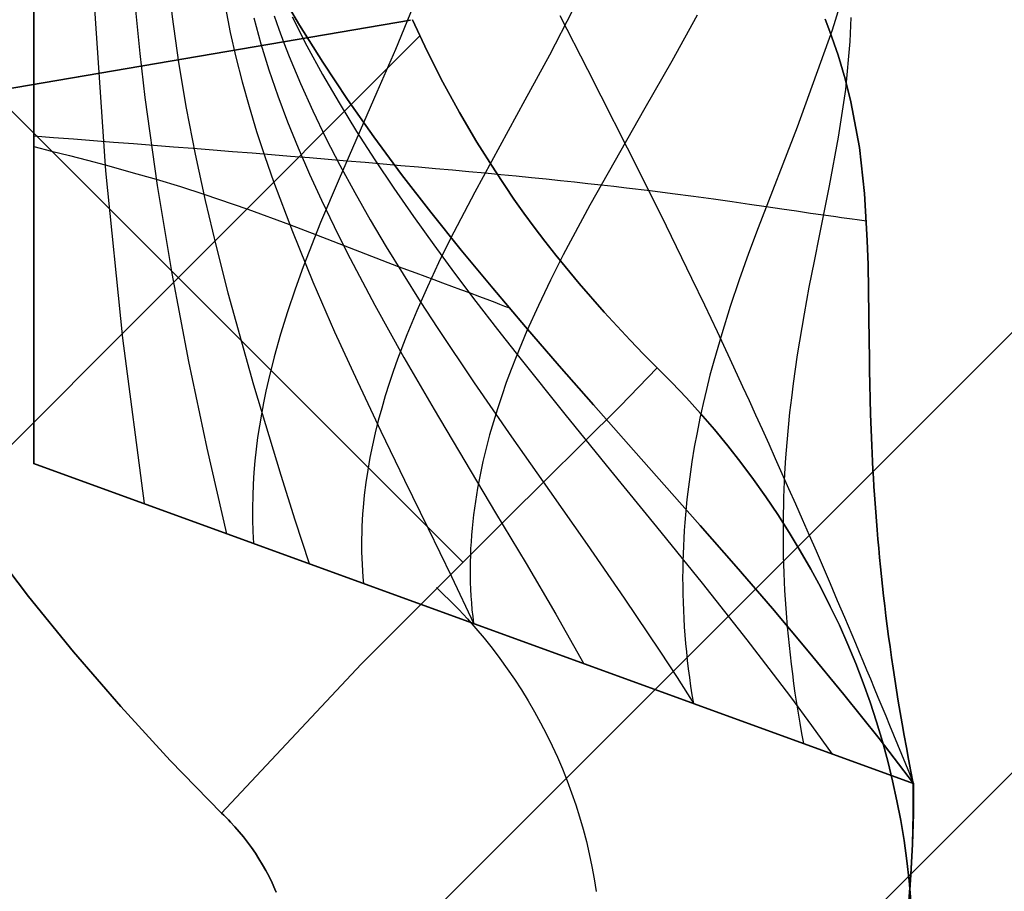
# Model space of a CAD drawing. Header units: millimetres. Extents: x -1690 to 192, y -898 to 54.
# Tile 179 of 256: x 178.74 to 181.11, y -874.3 to -872.2. Entities that reach past the tile are written whole.
import ezdxf

# ---------------------------------------------------------------- set-up
doc = ezdxf.new("R2010")
doc.units = ezdxf.units.MM
doc.header["$MEASUREMENT"] = 0
doc.layers.add('OVIDIO 186x93x72h', color=7, linetype='Continuous')

msp = doc.modelspace()

# ---------------------------------------------------------------- linework, layer by layer
at = {"layer": 'OVIDIO 186x93x72h', "extrusion": (0.881208, 0.265507, -0.391124)}
for points in [[(-887.9286, 629.2409), (-842.3089, 570.0208)], [(-842.3089, 570.0208), (-887.9286, 629.2409)]]:
    msp.add_lwpolyline(points, dxfattribs=at)
at = {"layer": 'OVIDIO 186x93x72h', "extrusion": (0.881185, 0.265561, -0.391139)}
for points in [[(-842.3271, 568.5622), (-888.6474, 628.6804)], [(-888.6474, 628.6804), (-842.3271, 568.5622)]]:
    msp.add_lwpolyline(points, dxfattribs=at)
at = {"layer": 'OVIDIO 186x93x72h', "extrusion": (-0.000231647, 0.999885, 0.015188)}
for points in [[(-180.0701, 730.565), (-191.0545, 10.4678)], [(-191.0545, 10.4678), (-180.0701, 730.565)]]:
    msp.add_lwpolyline(points, dxfattribs=at)
at = {"layer": 'OVIDIO 186x93x72h', "extrusion": (0.703976, 0.709897, 0.021523)}
for points in [[(-742.849, 7.6532), (-742.8403, 10.1004), (-742.7571, 727.8437)], [(-742.7571, 727.8437), (-742.8403, 10.1004), (-742.849, 7.6532)]]:
    msp.add_lwpolyline(points, dxfattribs=at)
at = {"layer": 'OVIDIO 186x93x72h', "extrusion": (-0.000231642, 0.999884, 0.015217)}
for points in [[(-179.1863, 730.5884), (-190.1492, 10.4913)], [(-180.6862, 730.6054), (-191.649, 10.5151)]]:
    msp.add_lwpolyline(points, dxfattribs=at)
at = {"layer": 'OVIDIO 186x93x72h'}
for points in [[(190.2025, -863.879), (157.6762, -896.4053)], [(157.6762, -896.4053), (190.2025, -863.879)], [(158.2065, -896.9356), (190.7328, -864.4093)], [(163.1563, -890.9252), (184.7224, -869.3591)], [(178.771, -871.7712), (178.771, -873.2712)], [(178.771, -873.2712), (178.771, -871.7712)], [(178.5848, -873.3579), (179.701, -872.2416)], [(178.6706, -872.3754), (179.8035, -873.5083)], [(180.8893, -874.0422), (178.771, -873.2712)], [(178.771, -873.2712), (180.8893, -874.0422)], [(180.8888, -874.042), (180.8887, -874.1148), (180.8867, -874.1879), (180.883, -874.2612), (180.8774, -874.3347)], [(180.8778, -874.3349), (180.8834, -874.2614), (180.8871, -874.1881), (180.8891, -874.115), (180.8893, -874.0422)], [(180.8893, -874.0422), (180.8891, -874.115), (180.8871, -874.1881), (180.8834, -874.2614), (180.8778, -874.3349)]]:
    msp.add_lwpolyline(points, dxfattribs=at)
at = {"layer": 'OVIDIO 186x93x72h', "extrusion": (0.999884, -0.000231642, 0.015217)}
for points in [[(-874.7976, 714.5599), (-863.8349, -5.5235)], [(-863.8349, -5.5235), (-874.7976, 714.5599)], [(-864.8953, -5.5396), (-875.858, 714.5437)], [(-875.858, 714.5437), (-864.8953, -5.5396)]]:
    msp.add_lwpolyline(points, dxfattribs=at)
at = {"layer": 'OVIDIO 186x93x72h', "extrusion": (0.881271, 0.26535, -0.391089)}
for points in [[(-886.9707, 629.179), (-884.8554, 626.4314)], [(-884.8554, 626.4314), (-886.9707, 629.179)]]:
    msp.add_lwpolyline(points, dxfattribs=at)
at = {"layer": 'OVIDIO 186x93x72h', "extrusion": (0.881275, 0.265352, -0.39108)}
msp.add_lwpolyline([(-884.9448, 626.3655), (-886.8706, 628.8668)], dxfattribs=at)
at = {"layer": 'OVIDIO 186x93x72h', "extrusion": (1, 0, 0)}
for points in [[(-873.2712, 717.3736), (-871.7712, 717.3736)], [(-871.7712, 717.3736), (-873.2712, 717.3736)]]:
    msp.add_lwpolyline(points, dxfattribs=at)
at = {"layer": 'OVIDIO 186x93x72h', "extrusion": (6.90177e-06, 1.1773e-06, 1)}
for points in [[(178.0779, -872.4765), (179.6783, -872.2035)], [(179.6783, -872.2035), (178.0779, -872.4765)]]:
    msp.add_lwpolyline(points, dxfattribs=at)
at = {"layer": 'OVIDIO 186x93x72h', "extrusion": (-0.161494, 0.982777, -0.089824)}
msp.add_lwpolyline([(-36.8723, 634.7476), (-36.009, 634.2757)], dxfattribs=at)
at = {"layer": 'OVIDIO 186x93x72h', "extrusion": (-0.015219, -0.015219, 0.999768)}
msp.add_lwpolyline([(191.2017, -862.0952), (190.1411, -863.1555)], dxfattribs=at)
at = {"layer": 'OVIDIO 186x93x72h', "extrusion": (1.59187e-08, 0, 1)}
for points in [[(178.7709, -873.2712), (180.889, -874.0421)], [(180.889, -874.0421), (178.7709, -873.2712)]]:
    msp.add_lwpolyline(points, dxfattribs=at)
at = {"layer": 'OVIDIO 186x93x72h', "extrusion": (-0.018372, -0.007608, 0.999802)}
msp.add_lwpolyline([(876.3936, -152.9944), (876.3936, -154.4941)], dxfattribs=at)
at = {"layer": 'OVIDIO 186x93x72h', "extrusion": (0, 1.52163e-08, 1)}
for points in [[(180.889, -874.0421), (180.8888, -874.1149), (180.8868, -874.188), (180.8831, -874.2613), (180.8775, -874.3348), (180.8701, -874.4084), (180.8608, -874.4821), (180.8497, -874.5557), (180.8367, -874.6292), (180.8219, -874.7026), (180.8052, -874.7758), (180.7866, -874.8486), (180.7662, -874.9211), (180.7439, -874.9931), (180.7198, -875.0646), (180.6939, -875.1355), (180.6662, -875.2058), (180.6368, -875.2754), (180.6056, -875.3441), (180.5727, -875.4121), (180.5382, -875.4791), (180.502, -875.5451), (180.4642, -875.6101), (180.425, -875.674), (180.3842, -875.7368), (180.3419, -875.7984), (180.2983, -875.8587), (180.2533, -875.9178), (180.2071, -875.9756), (180.1596, -876.0319), (180.1109, -876.0869), (180.0611, -876.1404), (180.0103, -876.1925)], [(180.0103, -876.1925), (180.0611, -876.1404), (180.1109, -876.0869), (180.1596, -876.0319), (180.2071, -875.9756), (180.2533, -875.9178), (180.2983, -875.8587), (180.3419, -875.7984), (180.3842, -875.7368), (180.425, -875.674), (180.4642, -875.6101), (180.502, -875.5451), (180.5382, -875.4791), (180.5727, -875.4121), (180.6056, -875.3441), (180.6368, -875.2754), (180.6662, -875.2058), (180.6939, -875.1355), (180.7198, -875.0646), (180.7439, -874.9931), (180.7662, -874.9211), (180.7866, -874.8486), (180.8052, -874.7758), (180.8219, -874.7026), (180.8367, -874.6292), (180.8497, -874.5557), (180.8608, -874.4821), (180.8701, -874.4084), (180.8775, -874.3348), (180.8831, -874.2613), (180.8868, -874.188), (180.8888, -874.1149), (180.889, -874.0421)]]:
    msp.add_lwpolyline(points, dxfattribs=at)
at = {"layer": 'OVIDIO 186x93x72h', "extrusion": (0, 1, -6.53461e-05)}
for points in [[(-180.889, 718.8165), (-180.8893, 717.3165)], [(-180.8893, 717.3165), (-180.889, 718.8165)]]:
    msp.add_lwpolyline(points, dxfattribs=at)
at = {"layer": 'OVIDIO 186x93x72h'}
for points in [[(178.9037, -871.7712, 717.356), (178.9081, -871.9663, 717.3563), (178.9165, -872.1645, 717.358), (178.9442, -872.5664, 717.3641), (178.9851, -872.9699, 717.3706), (179.037, -873.368, 717.3736)], [(178.9967, -871.7711, 717.3204), (178.9982, -871.8714, 717.3208), (179.0021, -871.973, 717.3224), (179.0082, -872.0758, 717.3249), (179.0164, -872.1797, 717.3283), (179.0267, -872.2844, 717.3323), (179.0388, -872.3897, 717.3368), (179.0681, -872.6016, 717.3466), (179.1034, -872.8141, 717.3565), (179.1438, -873.0256, 717.3651), (179.1881, -873.2348, 717.3713), (179.2355, -873.4403, 717.3736)], [(179.0807, -871.7711, 717.2669), (179.08, -871.8228, 717.2682), (179.0803, -871.875, 717.27), (179.0818, -871.9276, 717.2722), (179.0843, -871.9807, 717.2748), (179.0879, -872.0341, 717.2777), (179.0924, -872.0878, 717.281), (179.1043, -872.1962, 717.2884), (179.1197, -872.3057, 717.2967), (179.1383, -872.4159, 717.3057), (179.1598, -872.5267, 717.315), (179.1839, -872.6379, 717.3245), (179.2103, -872.7492, 717.3339), (179.2387, -872.8604, 717.3428), (179.3002, -873.0816, 717.3585), (179.3662, -873.2996, 717.3695), (179.4, -873.4068, 717.3725), (179.4341, -873.5125, 717.3736)], [(179.2325, -872.1741, 717.1861), (179.2442, -872.2332, 717.1968), (179.2576, -872.2926, 717.2075), (179.2728, -872.3521, 717.2183), (179.2896, -872.4119, 717.229), (179.3079, -872.4719, 717.2397), (179.3275, -872.532, 717.2502), (179.3485, -872.5922, 717.2606), (179.3939, -872.7128, 717.2808), (179.4432, -872.8335, 717.2998), (179.4957, -872.9539, 717.3174), (179.5505, -873.0739, 717.3332), (179.6069, -873.1931, 717.3468), (179.6639, -873.3113, 717.358), (179.7209, -873.4282, 717.3665), (179.7769, -873.5435, 717.3717), (179.8312, -873.6571, 717.3736)], [(179.6836, -872.1724, 718.6524), (179.6419, -872.2745, 718.6748), (179.5976, -872.3773, 718.6986), (179.5062, -872.5856, 718.7479), (179.4619, -872.6913, 718.7721), (179.4202, -872.798, 718.7952), (179.4008, -872.8518, 718.8061), (179.3825, -872.9058, 718.8165), (179.3656, -872.9602, 718.8262), (179.3502, -873.0148, 718.8353), (179.3364, -873.0698, 718.8436), (179.3302, -873.0974, 718.8475), (179.3245, -873.1251, 718.8511), (179.3192, -873.1528, 718.8545), (179.3145, -873.1807, 718.8576), (179.3103, -873.2086, 718.8605), (179.3067, -873.2366, 718.8632), (179.3037, -873.2647, 718.8655), (179.3013, -873.2929, 718.8676), (179.2994, -873.3212, 718.8694), (179.2983, -873.3495, 718.8709), (179.2978, -873.378, 718.872), (179.298, -873.4065, 718.8729), (179.2989, -873.4352, 718.8734), (179.3005, -873.4639, 718.8736)], [(180.8893, -874.0422, 717.3736), (180.8065, -873.9337, 717.3717), (180.722, -873.8273, 717.3661), (180.6362, -873.723, 717.3569), (180.5496, -873.6205, 717.3444), (180.4626, -873.5197, 717.3287), (180.3756, -873.4204, 717.3099), (180.2891, -873.3226, 717.2882), (180.2034, -873.2259, 717.2638), (180.1191, -873.1304, 717.2368), (180.0363, -873.0359, 717.2074), (179.9555, -872.9423, 717.1757), (179.8768, -872.8495, 717.1417), (179.8006, -872.7575, 717.1058), (179.7272, -872.6661, 717.0679), (179.6569, -872.5753, 717.0282), (179.5899, -872.4849, 716.9868), (179.5265, -872.3949, 716.944), (179.4669, -872.3053, 716.8996), (179.4112, -872.2159, 716.854), (179.3848, -872.1713, 716.8307)], [(179.3848, -872.1713, 716.8307), (179.4112, -872.2159, 716.854), (179.4669, -872.3053, 716.8996), (179.5265, -872.3949, 716.944), (179.5899, -872.4849, 716.9868), (179.6569, -872.5753, 717.0282), (179.7272, -872.6661, 717.0679), (179.8006, -872.7575, 717.1058), (179.8768, -872.8495, 717.1417), (179.9555, -872.9423, 717.1757), (180.0363, -873.0359, 717.2074), (180.1191, -873.1304, 717.2368), (180.2034, -873.2259, 717.2638), (180.2891, -873.3226, 717.2882), (180.3756, -873.4204, 717.3099), (180.4626, -873.5197, 717.3287), (180.5496, -873.6205, 717.3444), (180.6362, -873.723, 717.3569), (180.722, -873.8273, 717.3661), (180.8065, -873.9337, 717.3717), (180.8893, -874.0422, 717.3736)], [(180.711, -872.1709, 717.2483), (180.6934, -872.2283, 717.3299), (180.6093, -872.4614, 717.6742), (180.5154, -872.7035, 718.0245), (180.4922, -872.7659, 718.1094), (180.4697, -872.8292, 718.1923), (180.4481, -872.8935, 718.2727), (180.4276, -872.9588, 718.3501), (180.4084, -873.0253, 718.4241), (180.3994, -873.059, 718.4597), (180.3909, -873.0929, 718.4942), (180.3828, -873.1272, 718.5276), (180.3753, -873.1618, 718.5598), (180.3682, -873.1967, 718.5908), (180.3617, -873.232, 718.6206), (180.3558, -873.2676, 718.649), (180.3506, -873.3036, 718.676), (180.3459, -873.3399, 718.7015), (180.3439, -873.3582, 718.7137), (180.342, -873.3766, 718.7255), (180.3403, -873.3951, 718.737), (180.3388, -873.4137, 718.748), (180.3375, -873.4324, 718.7586), (180.3363, -873.4512, 718.7688), (180.3354, -873.4701, 718.7785), (180.3346, -873.4891, 718.7879), (180.3341, -873.5082, 718.7968), (180.3337, -873.5274, 718.8052), (180.3336, -873.5467, 718.8132), (180.3337, -873.5661, 718.8208), (180.334, -873.5856, 718.8278), (180.3345, -873.6052, 718.8344), (180.3353, -873.6249, 718.8405), (180.3362, -873.6447, 718.8461), (180.3375, -873.6647, 718.8513), (180.3389, -873.6847, 718.8559), (180.3406, -873.7049, 718.86), (180.3425, -873.7252, 718.8635), (180.3447, -873.7456, 718.8666), (180.3471, -873.7661, 718.8691), (180.3498, -873.7867, 718.871), (180.3528, -873.8075, 718.8724), (180.356, -873.8284, 718.8733), (180.3595, -873.8493, 718.8736)], [(179.3009, -872.1985, 717.1209), (179.318, -872.2608, 717.1381), (179.3373, -872.3232, 717.1549), (179.3589, -872.3858, 717.1712), (179.3824, -872.4486, 717.1872), (179.4079, -872.5115, 717.2027), (179.4351, -872.5745, 717.2177), (179.4639, -872.6376, 717.2322), (179.4942, -872.7007, 717.2461), (179.5257, -872.7638, 717.2595), (179.5923, -872.89, 717.2844), (179.6625, -873.0159, 717.3068), (179.7351, -873.1413, 717.3263), (179.8091, -873.2661, 717.3427), (179.8833, -873.3899, 717.3559), (179.9566, -873.5125, 717.3656), (180.0279, -873.6338, 717.3715), (180.096, -873.7535, 717.3736)], [(179.35, -872.1932, 717.0432), (179.3613, -872.2259, 717.0557), (179.3734, -872.2585, 717.0679), (179.3861, -872.2912, 717.0799), (179.4133, -872.3566, 717.1033), (179.4428, -872.4221, 717.1257), (179.4746, -872.4876, 717.1472), (179.5083, -872.5532, 717.1678), (179.5439, -872.6187, 717.1875), (179.5813, -872.6843, 717.2062), (179.6201, -872.7499, 717.2239), (179.6604, -872.8154, 717.2407), (179.7018, -872.8809, 717.2565), (179.7444, -872.9464, 717.2714), (179.8319, -873.0771, 717.2982), (179.9218, -873.2075, 717.321), (180.0127, -873.3373, 717.3398), (180.1033, -873.4666, 717.3545), (180.1924, -873.5952, 717.3651), (180.2787, -873.723, 717.3714), (180.3203, -873.7865, 717.373), (180.3608, -873.8498, 717.3736)], [(179.3936, -872.1962, 716.9278), (179.4288, -872.2654, 716.9613), (179.4665, -872.3344, 716.9935), (179.5063, -872.4032, 717.0244), (179.5483, -872.4719, 717.0539), (179.5922, -872.5404, 717.0822), (179.6379, -872.6087, 717.1092), (179.6853, -872.6769, 717.1349), (179.7341, -872.745, 717.1593), (179.7842, -872.813, 717.1824), (179.8356, -872.881, 717.2041), (179.8879, -872.9488, 717.2246), (179.9412, -873.0166, 717.2438), (180.0497, -873.1522, 717.2781), (180.1598, -873.2878, 717.3073), (180.2705, -873.4236, 717.3311), (180.3804, -873.5596, 717.3497), (180.4883, -873.6961, 717.3629), (180.5411, -873.7646, 717.3676), (180.593, -873.8332, 717.3709), (180.6438, -873.9019, 717.3729), (180.6934, -873.9709, 717.3736)], [(180.0681, -872.1809, 718.3915), (180.0129, -872.2878, 718.4404), (179.954, -872.3963, 718.4923), (179.8329, -872.618, 718.5998), (179.7741, -872.7312, 718.6525), (179.746, -872.7883, 718.6781), (179.719, -872.8457, 718.7028), (179.6934, -872.9035, 718.7266), (179.6693, -872.9617, 718.7492), (179.6471, -873.0202, 718.7705), (179.6367, -873.0495, 718.7805), (179.6269, -873.079, 718.7902), (179.6176, -873.1085, 718.7995), (179.6089, -873.1381, 718.8084), (179.6008, -873.1678, 718.8167), (179.5934, -873.1975, 718.8246), (179.5867, -873.2273, 718.832), (179.5806, -873.2572, 718.8388), (179.5753, -873.2872, 718.8452), (179.5708, -873.3173, 718.8509), (179.567, -873.3474, 718.856), (179.5641, -873.3776, 718.8606), (179.563, -873.3927, 718.8626), (179.562, -873.4079, 718.8644), (179.5613, -873.423, 718.8661), (179.5608, -873.4382, 718.8677), (179.5605, -873.4534, 718.869), (179.5605, -873.4686, 718.8702), (179.5607, -873.4839, 718.8712), (179.5611, -873.4991, 718.8721), (179.5618, -873.5144, 718.8727), (179.5627, -873.5296, 718.8732), (179.5638, -873.5449, 718.8735), (179.5652, -873.5603, 718.8736)], [(179.6833, -872.2027, 717.3736), (179.7187, -872.2788, 717.3737), (179.7565, -872.3534, 717.374), (179.7965, -872.4265, 717.374), (179.8383, -872.4976, 717.3736), (179.8818, -872.5668, 717.3727), (179.9275, -872.6346, 717.3718), (179.9514, -872.6683, 717.3717), (179.9761, -872.702, 717.3719), (180.0018, -872.7357, 717.3725), (180.0284, -872.7696, 717.3736), (180.0848, -872.8381, 717.3774), (180.1447, -872.9067, 717.382), (180.2075, -872.9746, 717.386), (180.2397, -873.008, 717.3872), (180.2723, -873.0409, 717.3876)], [(180.2723, -873.0409, 717.3876), (180.2397, -873.008, 717.3872), (180.2075, -872.9746, 717.386), (180.1447, -872.9067, 717.382), (180.0848, -872.8381, 717.3774), (180.0284, -872.7696, 717.3736), (180.0018, -872.7357, 717.3725), (179.9761, -872.702, 717.3719), (179.9514, -872.6683, 717.3717), (179.9275, -872.6346, 717.3718), (179.8818, -872.5668, 717.3727), (179.8383, -872.4976, 717.3736), (179.7965, -872.4265, 717.374), (179.7565, -872.3534, 717.374), (179.7187, -872.2788, 717.3737), (179.6833, -872.2027, 717.3736)], [(180.3682, -872.1914, 718.0629), (180.3074, -872.3026, 718.1466), (180.2427, -872.416, 718.235), (180.11, -872.6493, 718.4165), (180.046, -872.769, 718.5051), (180.0155, -872.8296, 718.5478), (179.9863, -872.8907, 718.5892), (179.9586, -872.9522, 718.6289), (179.9328, -873.0142, 718.6667), (179.9206, -873.0453, 718.6847), (179.909, -873.0766, 718.7021), (179.898, -873.108, 718.719), (179.8876, -873.1395, 718.7351), (179.8778, -873.171, 718.7505), (179.8687, -873.2027, 718.7652), (179.8603, -873.2345, 718.7792), (179.8527, -873.2664, 718.7923), (179.8458, -873.2984, 718.8045), (179.8397, -873.3305, 718.8159), (179.837, -873.3466, 718.8213), (179.8345, -873.3627, 718.8264), (179.8322, -873.3788, 718.8313), (179.8301, -873.395, 718.8359), (179.8282, -873.4112, 718.8403), (179.8266, -873.4274, 718.8445), (179.8252, -873.4436, 718.8484), (179.824, -873.4599, 718.852), (179.8231, -873.4761, 718.8553), (179.8224, -873.4924, 718.8584), (179.822, -873.5087, 718.8613), (179.8218, -873.5251, 718.8638), (179.8219, -873.5415, 718.8661), (179.8223, -873.5578, 718.868), (179.8229, -873.5742, 718.8697), (179.8237, -873.5907, 718.8711), (179.8249, -873.6071, 718.8722), (179.8263, -873.6236, 718.873), (179.828, -873.6401, 718.8734), (179.83, -873.6566, 718.8736)], [(180.0375, -872.1928, 716.6101), (180.1045, -872.3226, 716.7668), (180.2323, -872.5744, 717.0881), (180.2941, -872.6992, 717.247), (180.3553, -872.8251, 717.401), (180.3859, -872.8889, 717.4754), (180.4165, -872.9536, 717.5475), (180.4472, -873.0192, 717.6169), (180.4781, -873.086, 717.6834), (180.4937, -873.1199, 717.7154), (180.5093, -873.1542, 717.7466), (180.525, -873.1888, 717.7769), (180.5408, -873.2238, 717.8061), (180.5567, -873.2593, 717.8344), (180.5727, -873.2952, 717.8617), (180.5888, -873.3315, 717.8878), (180.6051, -873.3684, 717.9128), (180.6215, -873.4057, 717.9367), (180.638, -873.4436, 717.9593), (180.6547, -873.482, 717.9806), (180.6716, -873.521, 718.0007), (180.6886, -873.5606, 718.0194), (180.7058, -873.6009, 718.0367), (180.7232, -873.6417, 718.0525), (180.7407, -873.6833, 718.0669), (180.7496, -873.7043, 718.0735), (180.7585, -873.7255, 718.0797), (180.7675, -873.7468, 718.0856), (180.7765, -873.7684, 718.091), (180.7856, -873.7901, 718.0961), (180.7947, -873.812, 718.1007), (180.8039, -873.8341, 718.1049), (180.8132, -873.8564, 718.1087), (180.8225, -873.8789, 718.1121), (180.8319, -873.9016, 718.115), (180.8413, -873.9245, 718.1175), (180.8508, -873.9476, 718.1196), (180.8604, -873.9709, 718.1212), (180.87, -873.9944, 718.1223), (180.8797, -874.0181, 718.1231), (180.8895, -874.042, 718.1233)], [(180.7385, -872.1975, 716.863), (180.7363, -872.2554, 716.9665), (180.7257, -872.3705, 717.1802), (180.7084, -872.4859, 717.399), (180.6867, -872.6029, 717.6183), (180.6625, -872.7228, 717.8337), (180.6501, -872.7842, 717.9385), (180.6378, -872.8469, 718.0406), (180.6259, -872.9109, 718.1395), (180.6147, -872.9766, 718.2345), (180.6094, -873.01, 718.2805), (180.6044, -873.0439, 718.3252), (180.5997, -873.0783, 718.3688), (180.5953, -873.1131, 718.411), (180.5912, -873.1485, 718.4519), (180.5876, -873.1844, 718.4913), (180.5843, -873.2209, 718.5292), (180.5815, -873.2579, 718.5655), (180.5792, -873.2956, 718.6002), (180.5782, -873.3146, 718.6169), (180.5774, -873.3338, 718.6331), (180.5767, -873.3532, 718.6489), (180.5762, -873.3727, 718.6643), (180.5758, -873.3924, 718.6791), (180.5755, -873.4123, 718.6935), (180.5754, -873.4323, 718.7074), (180.5754, -873.4525, 718.7209), (180.5756, -873.4729, 718.7338), (180.576, -873.4934, 718.7462), (180.5766, -873.5141, 718.7581), (180.5773, -873.5351, 718.7695), (180.5782, -873.5562, 718.7803), (180.5792, -873.5774, 718.7906), (180.5805, -873.5989, 718.8003), (180.582, -873.6206, 718.8094), (180.5836, -873.6425, 718.818), (180.5854, -873.6645, 718.826), (180.5875, -873.6868, 718.8335), (180.5897, -873.7093, 718.8403), (180.5921, -873.7319, 718.8465), (180.5948, -873.7548, 718.8521), (180.5977, -873.7779, 718.857), (180.6008, -873.8012, 718.8614), (180.6041, -873.8247, 718.8651), (180.6077, -873.8485, 718.8681), (180.6114, -873.8725, 718.8705), (180.6155, -873.8966, 718.8722), (180.6197, -873.9211, 718.8732), (180.6242, -873.9457, 718.8736)], [(180.6771, -872.2015, 716.4262), (180.6883, -872.2308, 716.4861), (180.7082, -872.2883, 716.6084), (180.725, -872.3447, 716.7337), (180.7389, -872.4003, 716.8612), (180.7593, -872.5103, 717.1204), (180.7716, -872.6209, 717.3806), (180.7781, -872.7343, 717.6363), (180.7799, -872.7929, 717.7608), (180.7811, -872.8531, 717.8821), (180.7819, -872.9153, 717.9997), (180.7827, -872.9798, 718.1128), (180.7831, -873.013, 718.1674), (180.7837, -873.0468, 718.2207), (180.7844, -873.0814, 718.2725), (180.7852, -873.1167, 718.3227), (180.7862, -873.1529, 718.3713), (180.7875, -873.1899, 718.4183), (180.789, -873.2277, 718.4634), (180.7908, -873.2665, 718.5066), (180.7918, -873.2862, 718.5275), (180.7929, -873.3062, 718.5479), (180.7941, -873.3264, 718.5678), (180.7955, -873.3469, 718.5871), (180.7969, -873.3676, 718.6059), (180.7984, -873.3886, 718.6242), (180.8, -873.4099, 718.6419), (180.8017, -873.4314, 718.6591), (180.8036, -873.4532, 718.6756), (180.8056, -873.4753, 718.6916), (180.8077, -873.4977, 718.707), (180.8099, -873.5204, 718.7218), (180.8123, -873.5433, 718.736), (180.8148, -873.5666, 718.7495), (180.8175, -873.5902, 718.7624), (180.8203, -873.614, 718.7746), (180.8232, -873.6382, 718.7862), (180.8263, -873.6627, 718.7971), (180.8296, -873.6876, 718.8074), (180.8331, -873.7127, 718.8169), (180.8367, -873.7382, 718.8258), (180.8405, -873.7641, 718.8339), (180.8444, -873.7903, 718.8413), (180.8486, -873.8168, 718.8479), (180.8529, -873.8437, 718.8539), (180.8575, -873.8709, 718.859), (180.8622, -873.8985, 718.8634), (180.8671, -873.9265, 718.8671), (180.8723, -873.9548, 718.8699), (180.8776, -873.9835, 718.8719), (180.8832, -874.0126, 718.8732), (180.889, -874.0421, 718.8736)], [(180.889, -874.0421, 718.8736), (180.8832, -874.0126, 718.8732), (180.8776, -873.9835, 718.8719), (180.8723, -873.9548, 718.8699), (180.8671, -873.9265, 718.8671), (180.8622, -873.8985, 718.8634), (180.8575, -873.8709, 718.859), (180.8529, -873.8437, 718.8539), (180.8486, -873.8168, 718.8479), (180.8444, -873.7903, 718.8413), (180.8405, -873.7641, 718.8339), (180.8367, -873.7382, 718.8258), (180.8331, -873.7127, 718.8169), (180.8296, -873.6876, 718.8074), (180.8263, -873.6627, 718.7971), (180.8232, -873.6382, 718.7862), (180.8203, -873.614, 718.7746), (180.8175, -873.5902, 718.7624), (180.8148, -873.5666, 718.7495), (180.8123, -873.5433, 718.736), (180.8099, -873.5204, 718.7218), (180.8077, -873.4977, 718.707), (180.8056, -873.4753, 718.6916), (180.8036, -873.4532, 718.6756), (180.8017, -873.4314, 718.6591), (180.8, -873.4099, 718.6419), (180.7984, -873.3886, 718.6242), (180.7969, -873.3676, 718.6059), (180.7955, -873.3469, 718.5871), (180.7941, -873.3264, 718.5678), (180.7929, -873.3062, 718.5479), (180.7918, -873.2862, 718.5275), (180.7908, -873.2665, 718.5066), (180.789, -873.2277, 718.4634), (180.7875, -873.1899, 718.4183), (180.7862, -873.1529, 718.3713), (180.7852, -873.1167, 718.3227), (180.7844, -873.0814, 718.2725), (180.7837, -873.0468, 718.2207), (180.7831, -873.013, 718.1674), (180.7827, -872.9798, 718.1128), (180.7819, -872.9153, 717.9997), (180.7811, -872.8531, 717.8821), (180.7799, -872.7929, 717.7608), (180.7781, -872.7343, 717.6363), (180.7716, -872.6209, 717.3806), (180.7593, -872.5103, 717.1204), (180.7389, -872.4003, 716.8612), (180.725, -872.3447, 716.7337), (180.7082, -872.2883, 716.6084), (180.6883, -872.2308, 716.4861), (180.6771, -872.2015, 716.4262)], [(179.2232, -874.113, 717.3673), (179.0995, -873.9863, 717.3681), (178.9806, -873.8567, 717.3698), (178.8668, -873.7248, 717.3719), (178.7585, -873.5912, 717.3736), (178.656, -873.4566, 717.3743), (178.559, -873.3209, 717.3744), (178.4673, -873.1839, 717.374), (178.3807, -873.0454, 717.3736), (178.2989, -872.9053, 717.3734), (178.222, -872.7636, 717.3735), (178.1499, -872.6204, 717.3736), (178.0828, -872.4757, 717.3736)], [(178.0828, -872.4757, 717.3736), (178.1499, -872.6204, 717.3736), (178.222, -872.7636, 717.3735), (178.2989, -872.9053, 717.3734), (178.3807, -873.0454, 717.3736), (178.4673, -873.1839, 717.374), (178.559, -873.3209, 717.3744), (178.656, -873.4566, 717.3743), (178.7585, -873.5912, 717.3736), (178.8668, -873.7248, 717.3719), (178.9806, -873.8567, 717.3698), (179.0995, -873.9863, 717.3681), (179.2232, -874.113, 717.3673)], [(178.771, -872.4824, 718.8736), (178.819, -872.4862, 718.873), (178.8672, -872.4899, 718.8714), (178.9154, -872.4937, 718.8686), (178.9635, -872.4974, 718.8648), (179.0117, -872.5012, 718.8599), (179.0597, -872.5049, 718.854), (179.1076, -872.5087, 718.8469), (179.1553, -872.5124, 718.8389), (179.2028, -872.5162, 718.8298), (179.25, -872.5199, 718.8196), (179.2969, -872.5236, 718.8085), (179.3435, -872.5274, 718.7963), (179.3896, -872.5311, 718.7831), (179.4352, -872.5348, 718.769), (179.4804, -872.5385, 718.7538), (179.525, -872.5423, 718.7377), (179.569, -872.546, 718.7206), (179.6125, -872.5497, 718.7026), (179.6552, -872.5534, 718.6837), (179.6972, -872.557, 718.6639), (179.7386, -872.5607, 718.6434), (179.7791, -872.5644, 718.6221), (179.8189, -872.568, 718.6002), (179.8578, -872.5717, 718.5775), (179.8959, -872.5753, 718.5543), (179.933, -872.5789, 718.5305), (179.9693, -872.5825, 718.5062), (180.0047, -872.5861, 718.4815), (180.0392, -872.5897, 718.4563), (180.0728, -872.5933, 718.4308), (180.1055, -872.5968, 718.4051), (180.1373, -872.6004, 718.3791), (180.1681, -872.6039, 718.3529), (180.198, -872.6074, 718.3265), (180.2553, -872.6143, 718.2735), (180.3092, -872.6211, 718.22), (180.3599, -872.6278, 718.1664), (180.4076, -872.6343, 718.1127), (180.4526, -872.6406, 718.0591), (180.4949, -872.6467, 718.0059), (180.5348, -872.6525, 717.9531), (180.5724, -872.658, 717.9009), (180.6079, -872.6633, 717.849), (180.6413, -872.6682, 717.7973), (180.6727, -872.6727, 717.7454), (180.7021, -872.6769, 717.6931), (180.716, -872.6789, 717.6667), (180.7293, -872.6807, 717.6401), (180.742, -872.6824, 717.6134), (180.754, -872.684, 717.5863), (180.7653, -872.6855, 717.559), (180.7759, -872.6869, 717.5314)], [(178.771, -872.5081, 717.3736), (178.8143, -872.5189, 717.373), (178.8575, -872.5299, 717.3711), (178.9005, -872.5411, 717.3681), (178.943, -872.5524, 717.3639), (178.9744, -872.5609, 717.3601), (179.0053, -872.5695, 717.3558), (179.0659, -872.5869, 717.3459), (179.1242, -872.6046, 717.3349), (179.1804, -872.6225, 717.3232), (179.2869, -872.659, 717.2995), (179.3873, -872.6961, 717.278), (179.4523, -872.7211, 717.2662), (179.6488, -872.7968, 717.236), (179.6914, -872.8126, 717.2286), (179.7342, -872.8285, 717.2199), (179.7556, -872.8364, 717.215), (179.777, -872.8442, 717.2097), (179.7984, -872.8521, 717.2039), (179.8196, -872.8599, 717.1975), (179.8444, -872.8692, 717.1893), (179.8689, -872.8784, 717.1802), (179.881, -872.883, 717.1753), (179.893, -872.8876, 717.1703), (179.9048, -872.8922, 717.1649), (179.9165, -872.8968, 717.1594)], [(180.2723, -873.0409, 717.3876), (180.1834, -873.133, 717.3859), (179.9128, -873.4011, 717.3736), (179.5593, -873.7546, 717.3736), (179.2232, -874.113, 717.3673)], [(179.2232, -874.113, 717.3673), (179.5593, -873.7546, 717.3736), (179.9128, -873.4011, 717.3736), (180.1834, -873.133, 717.3859), (180.2723, -873.0409, 717.3876)], [(180.2723, -873.0409, 717.3876), (180.3079, -873.0765, 717.3875), (180.3428, -873.1131, 717.3872), (180.3769, -873.1507, 717.3866), (180.4101, -873.1893, 717.3859), (180.4425, -873.2287, 717.385), (180.4739, -873.269, 717.3841), (180.5045, -873.3101, 717.383), (180.534, -873.3519, 717.3818), (180.5626, -873.3944, 717.3806), (180.5901, -873.4375, 717.3794), (180.6166, -873.4813, 717.3782), (180.6419, -873.5255, 717.3771), (180.6661, -873.5703, 717.376), (180.6891, -873.6155, 717.3749), (180.7109, -873.661, 717.374), (180.7314, -873.7069, 717.3732), (180.7506, -873.7531, 717.3726), (180.7686, -873.7996, 717.3721), (180.7852, -873.8463, 717.3718), (180.8006, -873.8932, 717.3716), (180.8147, -873.9404, 717.3714), (180.8276, -873.9878, 717.3714), (180.8392, -874.0354, 717.3715), (180.8496, -874.0832, 717.3716), (180.8588, -874.1312, 717.3718), (180.8667, -874.1794, 717.372), (180.8734, -874.2277, 717.3723), (180.8789, -874.2761, 717.3726), (180.8832, -874.3247, 717.3728)], [(180.8832, -874.3247, 717.3728), (180.8789, -874.2761, 717.3726), (180.8734, -874.2277, 717.3723), (180.8667, -874.1794, 717.372), (180.8588, -874.1312, 717.3718), (180.8496, -874.0832, 717.3716), (180.8392, -874.0354, 717.3715), (180.8276, -873.9878, 717.3714), (180.8147, -873.9404, 717.3714), (180.8006, -873.8932, 717.3716), (180.7852, -873.8463, 717.3718), (180.7686, -873.7996, 717.3721), (180.7506, -873.7531, 717.3726), (180.7314, -873.7069, 717.3732), (180.7109, -873.661, 717.374), (180.6891, -873.6155, 717.3749), (180.6661, -873.5703, 717.376), (180.6419, -873.5255, 717.3771), (180.6166, -873.4813, 717.3782), (180.5901, -873.4375, 717.3794), (180.5626, -873.3944, 717.3806), (180.534, -873.3519, 717.3818), (180.5045, -873.3101, 717.383), (180.4739, -873.269, 717.3841), (180.4425, -873.2287, 717.385), (180.4101, -873.1893, 717.3859), (180.3769, -873.1507, 717.3866), (180.3428, -873.1131, 717.3872), (180.3079, -873.0765, 717.3875), (180.2723, -873.0409, 717.3876)], [(179.741, -873.5702, 717.3575), (179.7572, -873.5856, 717.3574), (179.7732, -873.6012, 717.3574), (179.7946, -873.6232, 717.3574), (179.8155, -873.6457, 717.3575), (179.8358, -873.6687, 717.3575), (179.8555, -873.6922, 717.3575), (179.8747, -873.7162, 717.3576), (179.8932, -873.7406, 717.3576), (179.9112, -873.7655, 717.3577), (179.9286, -873.7908, 717.3578), (179.9453, -873.8165, 717.3578), (179.9614, -873.8426, 717.3579), (179.9769, -873.8691, 717.358), (179.9917, -873.896, 717.3581), (180.0058, -873.9232, 717.3583), (180.0193, -873.9508, 717.3584), (180.0321, -873.9787, 717.3585), (180.0441, -874.0069, 717.3587), (180.0555, -874.0353, 717.3588), (180.0662, -874.0641, 717.359), (180.0762, -874.0931, 717.3592), (180.0854, -874.1224, 717.3593), (180.0939, -874.1519, 717.3595), (180.1018, -874.1815, 717.3597), (180.1088, -874.2114, 717.3599), (180.1152, -874.2414, 717.3602), (180.1208, -874.2716, 717.3604), (180.1257, -874.3019, 717.3606)], [(179.2232, -874.113, 717.3673), (179.2287, -874.1182, 717.3673), (179.2342, -874.1236, 717.3671), (179.2397, -874.1291, 717.3668), (179.2451, -874.1347, 717.3664), (179.2557, -874.1462, 717.3655), (179.266, -874.1581, 717.3642), (179.2762, -874.1704, 717.3628), (179.286, -874.1831, 717.3611), (179.2955, -874.1961, 717.3593), (179.3047, -874.2095, 717.3575), (179.3135, -874.2233, 717.3555), (179.322, -874.2373, 717.3536), (179.3301, -874.2516, 717.3517), (179.3377, -874.2661, 717.3499), (179.3449, -874.2809, 717.3483), (179.3516, -874.296, 717.3468), (179.3548, -874.3036, 717.3462)], [(179.3548, -874.3036, 717.3462), (179.3516, -874.296, 717.3468), (179.3449, -874.2809, 717.3483), (179.3377, -874.2661, 717.3499), (179.3301, -874.2516, 717.3517), (179.322, -874.2373, 717.3536), (179.3135, -874.2233, 717.3555), (179.3047, -874.2095, 717.3575), (179.2955, -874.1961, 717.3593), (179.286, -874.1831, 717.3611), (179.2762, -874.1704, 717.3628), (179.266, -874.1581, 717.3642), (179.2557, -874.1462, 717.3655), (179.2451, -874.1347, 717.3664), (179.2397, -874.1291, 717.3668), (179.2342, -874.1236, 717.3671), (179.2287, -874.1182, 717.3673), (179.2232, -874.113, 717.3673)]]:
    msp.add_polyline3d(points, dxfattribs=at)

doc.saveas('drawing.dxf')
